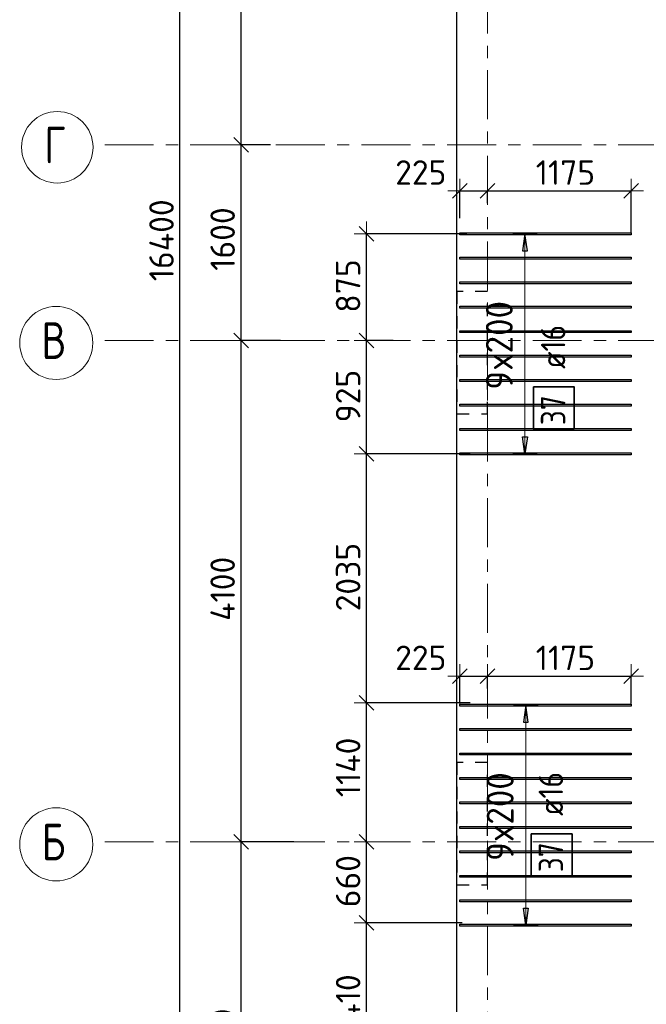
# Model space of a CAD drawing. Header units: metres. Extents: x -38 to 97, y -15 to 21.
# Tile 3 of 132: x -3.33 to 1.8, y 1.97 to 10.02. Entities that reach past the tile are written whole.
import ezdxf

# ---------------------------------------------------------------- set-up
doc = ezdxf.new("R2010")
doc.units = ezdxf.units.M
doc.header["$PDMODE"] = 65
for name, pattern in [('______11', [0.5, 0.4, -0.05, 0, -0.05]), ('______2', [0.0405, 0.03, -0.0105]), ('______5', [1.1, 0.8, -0.1, 0.1, -0.1])]:
    doc.linetypes.add(name, pattern=pattern)
for name, color, linetype, lineweight in [('XR$2$Осевая линия (1)', 7, '______5', 13), ('XR$2$Размерная линия (1)', 7, 'Continuous', 13), ('XR$4$Перекрытие (1)', 7, 'Continuous', 35), ('XR$4$Размерная линия (1)', 7, 'Continuous', 13)]:
    doc.layers.add(name, color=color, linetype=linetype, lineweight=lineweight)
doc.layers.add('XR$4$Арм.стержн.Доп. Арм верхн.зоны Х', color=7, linetype='Continuous', lineweight=35, true_color=0x8c8cff)
doc.layers.add('XR$6$Стена_ бетон несущ.', color=7, linetype='Continuous', lineweight=70, true_color=0xb4b496)
doc.styles.add('ISOCPEUR', font='txt')
doc.dimstyles.new('DIMSTYLE_2', dxfattribs={"dimtxt": 0.2, "dimasz": 0.2, "dimexe": 0, "dimexo": 0, "dimgap": 0.1, "dimtad": 2, "dimdec": 0, "dimlfac": 1000, "dimrnd": 5, "dimzin": 12, "dimdsep": 46, "dimtxsty": 'ISOCPEUR', "dimblk1": 'ALL_ML_STRICH', "dimblk2": 'ALL_ML_STRICH', "dimsah": 1, "dimcen": 0, "dimclrd": 7, "dimclre": 256, "dimclrt": 7, "dimadec": 0, "dimazin": 0, "dimtfac": 1, "dimtdec": 0, "dimtix": 1, "dimtmove": 2, "dimatfit": 3, "dimfxl": 0, "dimtzin": 0, "dimlwd": 0, "dimlwe": -3, "dimarcsym": 0})
doc.dimstyles.new('DIMSTYLE_3', dxfattribs={"dimtxt": 0.2, "dimasz": 0.2, "dimexe": 0, "dimexo": 0, "dimgap": 0.1, "dimtad": 2, "dimdec": 0, "dimlfac": 1000, "dimrnd": 5, "dimzin": 12, "dimdsep": 46, "dimtxsty": 'ISOCPEUR', "dimblk1": 'ALL_ML_STRICH', "dimblk2": 'ALL_ML_STRICH', "dimsah": 1, "dimcen": 0, "dimclrd": 7, "dimclre": 256, "dimclrt": 7, "dimadec": 0, "dimazin": 0, "dimtfac": 1, "dimtdec": 0, "dimtix": 1, "dimtmove": 2, "dimatfit": 3, "dimfxl": 0, "dimtzin": 0, "dimlwd": 0, "dimlwe": -3, "dimarcsym": 0})
doc.dimstyles.new('DIMSTYLE_33', dxfattribs={"dimtxt": 0.2, "dimasz": 0.2, "dimexe": 0, "dimexo": 0, "dimgap": 0.1, "dimtad": 2, "dimdec": 0, "dimlfac": 1000, "dimrnd": 5, "dimzin": 12, "dimdsep": 46, "dimtxsty": 'ISOCPEUR', "dimblk1": 'ALL_ML_STRICH', "dimblk2": 'ALL_ML_STRICH', "dimsah": 1, "dimcen": 0, "dimclrd": 7, "dimclre": 256, "dimclrt": 7, "dimadec": 0, "dimazin": 0, "dimtfac": 1, "dimtdec": 0, "dimtix": 1, "dimtmove": 2, "dimatfit": 3, "dimfxl": 0, "dimtvp": 1.2, "dimtzin": 0, "dimlwd": 0, "dimlwe": -3, "dimarcsym": 0})

# ---------------------------------------------------------------- blocks, each defined once
blk = doc.blocks.new('ALL_ML_STRICH')
at = {"color": 0, "linetype": 'ByBlock', "lineweight": -2}
for p, q in [((0, -0.5), (0, 0.5)), ((-1, 0), (0.5, 0)), ((-0.3, -0.3), (0.3, 0.3))]:
    blk.add_line(p, q, dxfattribs=at)
blk = doc.blocks.new('*D5')
at = {"layer": 'DEFPOINTS', "color": 7, "linetype": 'Continuous', "lineweight": 13, "transparency": 33554687}
for p in [(-1.6986, 16.4), (-2.2938, 0), (-2.0153, 0)]:
    blk.add_point(p, dxfattribs=at)
at = {"layer": 'XR$2$Размерная линия (1)', "color": 9, "linetype": 'Continuous', "lineweight": -2, "true_color": 0xc7c7c7, "transparency": 33554687}
for p, q in [((-1.7186, 16.4), (-2.0153, 16.4)), ((-2.2738, 0), (-2.0153, 0))]:
    blk.add_line(p, q, dxfattribs=at)
at = {"layer": 'XR$2$Размерная линия (1)', "color": 7, "linetype": 'Continuous', "lineweight": -2, "transparency": 33554687}
blk.add_line((-2.0153, 0), (-2.0153, 16.4), dxfattribs=at)
at = {"layer": 'XR$2$Размерная линия (1)', "color": 7, "linetype": 'Continuous', "lineweight": 13, "transparency": 33554687, "xscale": 0.2, "yscale": 0.2, "zscale": 0.2}
for p, rotation in [((-2.0153, 16.4), 90), ((-2.0153, 0), 270)]:
    blk.add_blockref('ALL_ML_STRICH', p, dxfattribs=dict(at, rotation=rotation))
at = {"layer": 'XR$2$Размерная линия (1)', "color": 7, "linetype": 'Continuous', "lineweight": 13, "transparency": 33554687, "insert": (-2.1653, 8.22), "char_height": 0.2, "width": 1, "attachment_point": 5, "rotation": 90, "style": 'ISOCPEUR'}
blk.add_mtext('\\A1;{16400}', dxfattribs=at)
blk = doc.blocks.new('*D6')
at = {"layer": 'DEFPOINTS', "color": 7, "linetype": 'Continuous', "lineweight": 13, "transparency": 33554687}
for p in [(-1.0635, 3.3), (-1.5153, 0), (-1.2803, 0)]:
    blk.add_point(p, dxfattribs=at)
at = {"layer": 'XR$2$Размерная линия (1)', "color": 9, "linetype": 'Continuous', "lineweight": -2, "true_color": 0xc7c7c7, "transparency": 33554687}
for p, q in [((-1.0835, 3.3), (-1.5153, 3.3)), ((-1.3003, 0), (-1.5153, 0))]:
    blk.add_line(p, q, dxfattribs=at)
at = {"layer": 'XR$2$Размерная линия (1)', "color": 7, "linetype": 'Continuous', "lineweight": -2, "transparency": 33554687}
blk.add_line((-1.5153, 0), (-1.5153, 3.3), dxfattribs=at)
at = {"layer": 'XR$2$Размерная линия (1)', "color": 7, "linetype": 'Continuous', "lineweight": 13, "transparency": 33554687, "xscale": 0.2, "yscale": 0.2, "zscale": 0.2}
for p, rotation in [((-1.5153, 3.3), 90), ((-1.5153, 0), 270)]:
    blk.add_blockref('ALL_ML_STRICH', p, dxfattribs=dict(at, rotation=rotation))
at = {"layer": 'XR$2$Размерная линия (1)', "color": 7, "linetype": 'Continuous', "lineweight": 13, "transparency": 33554687, "insert": (-1.6653, 1.66), "char_height": 0.2, "width": 0.8, "attachment_point": 5, "rotation": 90, "style": 'ISOCPEUR'}
blk.add_mtext('\\A1;{3300}', dxfattribs=at)
blk = doc.blocks.new('*D7')
at = {"layer": 'DEFPOINTS', "color": 7, "linetype": 'Continuous', "lineweight": 13, "transparency": 33554687}
for p in [(-1.1719, 7.4), (-1.5153, 3.3), (-1.0635, 3.3)]:
    blk.add_point(p, dxfattribs=at)
at = {"layer": 'XR$2$Размерная линия (1)', "color": 9, "linetype": 'Continuous', "lineweight": -2, "true_color": 0xc7c7c7, "transparency": 33554687}
for p, q in [((-1.1919, 7.4), (-1.5153, 7.4)), ((-1.0835, 3.3), (-1.5153, 3.3))]:
    blk.add_line(p, q, dxfattribs=at)
at = {"layer": 'XR$2$Размерная линия (1)', "color": 7, "linetype": 'Continuous', "lineweight": -2, "transparency": 33554687}
blk.add_line((-1.5153, 3.3), (-1.5153, 7.4), dxfattribs=at)
at = {"layer": 'XR$2$Размерная линия (1)', "color": 7, "linetype": 'Continuous', "lineweight": 13, "transparency": 33554687, "xscale": 0.2, "yscale": 0.2, "zscale": 0.2}
for p, rotation in [((-1.5153, 7.4), 90), ((-1.5153, 3.3), 270)]:
    blk.add_blockref('ALL_ML_STRICH', p, dxfattribs=dict(at, rotation=rotation))
at = {"layer": 'XR$2$Размерная линия (1)', "color": 7, "linetype": 'Continuous', "lineweight": 13, "transparency": 33554687, "insert": (-1.6653, 5.37), "char_height": 0.2, "width": 0.8, "attachment_point": 5, "rotation": 90, "style": 'ISOCPEUR'}
blk.add_mtext('\\A1;{4100}', dxfattribs=at)
blk = doc.blocks.new('*D8')
at = {"layer": 'DEFPOINTS', "color": 7, "linetype": 'Continuous', "lineweight": 13, "transparency": 33554687}
for p in [(-1.2532, 9), (-1.5153, 7.4), (-1.1719, 7.4)]:
    blk.add_point(p, dxfattribs=at)
at = {"layer": 'XR$2$Размерная линия (1)', "color": 9, "linetype": 'Continuous', "lineweight": -2, "true_color": 0xc7c7c7, "transparency": 33554687}
for p, q in [((-1.2732, 9), (-1.5153, 9)), ((-1.1919, 7.4), (-1.5153, 7.4))]:
    blk.add_line(p, q, dxfattribs=at)
at = {"layer": 'XR$2$Размерная линия (1)', "color": 7, "linetype": 'Continuous', "lineweight": -2, "transparency": 33554687}
blk.add_line((-1.5153, 7.4), (-1.5153, 9), dxfattribs=at)
at = {"layer": 'XR$2$Размерная линия (1)', "color": 7, "linetype": 'Continuous', "lineweight": 13, "transparency": 33554687, "xscale": 0.2, "yscale": 0.2, "zscale": 0.2}
for p, rotation in [((-1.5153, 9), 90), ((-1.5153, 7.4), 270)]:
    blk.add_blockref('ALL_ML_STRICH', p, dxfattribs=dict(at, rotation=rotation))
at = {"layer": 'XR$2$Размерная линия (1)', "color": 7, "linetype": 'Continuous', "lineweight": 13, "transparency": 33554687, "insert": (-1.6653, 8.23), "char_height": 0.2, "width": 0.8, "attachment_point": 5, "rotation": 90, "style": 'ISOCPEUR'}
blk.add_mtext('\\A1;{1600}', dxfattribs=at)
blk = doc.blocks.new('*D9')
at = {"layer": 'DEFPOINTS', "color": 7, "linetype": 'Continuous', "lineweight": 13, "transparency": 33554687}
for p in [(-1.3472, 12.8), (-1.5153, 9), (-1.2532, 9)]:
    blk.add_point(p, dxfattribs=at)
at = {"layer": 'XR$2$Размерная линия (1)', "color": 9, "linetype": 'Continuous', "lineweight": -2, "true_color": 0xc7c7c7, "transparency": 33554687}
for p, q in [((-1.3672, 12.8), (-1.5153, 12.8)), ((-1.2732, 9), (-1.5153, 9))]:
    blk.add_line(p, q, dxfattribs=at)
at = {"layer": 'XR$2$Размерная линия (1)', "color": 7, "linetype": 'Continuous', "lineweight": -2, "transparency": 33554687}
blk.add_line((-1.5153, 9), (-1.5153, 12.8), dxfattribs=at)
at = {"layer": 'XR$2$Размерная линия (1)', "color": 7, "linetype": 'Continuous', "lineweight": 13, "transparency": 33554687, "xscale": 0.2, "yscale": 0.2, "zscale": 0.2}
for p, rotation in [((-1.5153, 12.8), 90), ((-1.5153, 9), 270)]:
    blk.add_blockref('ALL_ML_STRICH', p, dxfattribs=dict(at, rotation=rotation))
at = {"layer": 'XR$2$Размерная линия (1)', "color": 7, "linetype": 'Continuous', "lineweight": 13, "transparency": 33554687, "insert": (-1.6653, 10.91), "char_height": 0.2, "width": 0.8, "attachment_point": 5, "rotation": 90, "style": 'ISOCPEUR'}
blk.add_mtext('\\A1;{3800}', dxfattribs=at)
blk = doc.blocks.new('*D599')
at = {"layer": 'DEFPOINTS', "color": 7, "linetype": 'Continuous', "lineweight": 13, "transparency": 33554687}
for p in [(0.3143, 2.6389), (-0.4897, 1.2289), (0.3376, 1.2289)]:
    blk.add_point(p, dxfattribs=at)
at = {"layer": 'XR$4$Размерная линия (1)', "color": 9, "linetype": 'Continuous', "lineweight": -2, "true_color": 0xc7c7c7, "transparency": 33554687}
for p, q in [((0.2943, 2.6389), (-0.4897, 2.6389)), ((0.3176, 1.2289), (-0.4897, 1.2289))]:
    blk.add_line(p, q, dxfattribs=at)
at = {"layer": 'XR$4$Размерная линия (1)', "color": 7, "linetype": 'Continuous', "lineweight": -2, "transparency": 33554687}
blk.add_line((-0.4897, 1.2289), (-0.4897, 2.6389), dxfattribs=at)
at = {"layer": 'XR$4$Размерная линия (1)', "color": 7, "linetype": 'Continuous', "lineweight": 13, "transparency": 33554687, "xscale": 0.2, "yscale": 0.2, "zscale": 0.2}
for p, rotation in [((-0.4897, 2.6389), 90), ((-0.4897, 1.2289), 270)]:
    blk.add_blockref('ALL_ML_STRICH', p, dxfattribs=dict(at, rotation=rotation))
at = {"layer": 'XR$4$Размерная линия (1)', "color": 7, "linetype": 'Continuous', "lineweight": 13, "transparency": 33554687, "insert": (-0.6397, 1.9739), "char_height": 0.2, "width": 0.8, "attachment_point": 5, "rotation": 90, "style": 'ISOCPEUR'}
blk.add_mtext('\\A1;{1410}', dxfattribs=at)
blk = doc.blocks.new('*D600')
at = {"layer": 'DEFPOINTS', "color": 7, "linetype": 'Continuous', "lineweight": 13, "transparency": 33554687}
for p in [(-0.4756, 3.3), (-0.4897, 2.6389), (0.3143, 2.6389)]:
    blk.add_point(p, dxfattribs=at)
at = {"layer": 'XR$4$Размерная линия (1)', "color": 9, "linetype": 'Continuous', "lineweight": -2, "true_color": 0xc7c7c7, "transparency": 33554687}
for p, q in [((-0.4897, 3.3), (-0.4897, 3.3)), ((0.2943, 2.6389), (-0.4897, 2.6389))]:
    blk.add_line(p, q, dxfattribs=at)
at = {"layer": 'XR$4$Размерная линия (1)', "color": 7, "linetype": 'Continuous', "lineweight": -2, "transparency": 33554687}
blk.add_line((-0.4897, 2.6389), (-0.4897, 3.3), dxfattribs=at)
at = {"layer": 'XR$4$Размерная линия (1)', "color": 7, "linetype": 'Continuous', "lineweight": 13, "transparency": 33554687, "xscale": 0.2, "yscale": 0.2, "zscale": 0.2}
for p, rotation in [((-0.4897, 3.3), 90), ((-0.4897, 2.6389), 270)]:
    blk.add_blockref('ALL_ML_STRICH', p, dxfattribs=dict(at, rotation=rotation))
at = {"layer": 'XR$4$Размерная линия (1)', "color": 7, "linetype": 'Continuous', "lineweight": 13, "transparency": 33554687, "insert": (-0.6397, 2.9794), "char_height": 0.2, "width": 0.6, "attachment_point": 5, "rotation": 90, "style": 'ISOCPEUR'}
blk.add_mtext('\\A1;{660}', dxfattribs=at)
blk = doc.blocks.new('*D601')
at = {"layer": 'DEFPOINTS', "color": 7, "linetype": 'Continuous', "lineweight": 13, "transparency": 33554687}
for p in [(0.3782, 4.4389), (-0.4897, 3.3), (-0.4756, 3.3)]:
    blk.add_point(p, dxfattribs=at)
at = {"layer": 'XR$4$Размерная линия (1)', "color": 9, "linetype": 'Continuous', "lineweight": -2, "true_color": 0xc7c7c7, "transparency": 33554687}
for p, q in [((0.3582, 4.4389), (-0.4897, 4.4389)), ((-0.4897, 3.3), (-0.4897, 3.3))]:
    blk.add_line(p, q, dxfattribs=at)
at = {"layer": 'XR$4$Размерная линия (1)', "color": 7, "linetype": 'Continuous', "lineweight": -2, "transparency": 33554687}
blk.add_line((-0.4897, 3.3), (-0.4897, 4.4389), dxfattribs=at)
at = {"layer": 'XR$4$Размерная линия (1)', "color": 7, "linetype": 'Continuous', "lineweight": 13, "transparency": 33554687, "xscale": 0.2, "yscale": 0.2, "zscale": 0.2}
for p, rotation in [((-0.4897, 4.4389), 90), ((-0.4897, 3.3), 270)]:
    blk.add_blockref('ALL_ML_STRICH', p, dxfattribs=dict(at, rotation=rotation))
at = {"layer": 'XR$4$Размерная линия (1)', "color": 7, "linetype": 'Continuous', "lineweight": 13, "transparency": 33554687, "insert": (-0.6397, 3.9094), "char_height": 0.2, "width": 0.8, "attachment_point": 5, "rotation": 90, "style": 'ISOCPEUR'}
blk.add_mtext('\\A1;{1140}', dxfattribs=at)
blk = doc.blocks.new('*D602')
at = {"layer": 'DEFPOINTS', "color": 7, "linetype": 'Continuous', "lineweight": 13, "transparency": 33554687}
for p in [(0.3777, 6.4726), (-0.4897, 4.4389), (0.3782, 4.4389)]:
    blk.add_point(p, dxfattribs=at)
at = {"layer": 'XR$4$Размерная линия (1)', "color": 9, "linetype": 'Continuous', "lineweight": -2, "true_color": 0xc7c7c7, "transparency": 33554687}
for p, q in [((0.3577, 6.4726), (-0.4897, 6.4726)), ((0.3582, 4.4389), (-0.4897, 4.4389))]:
    blk.add_line(p, q, dxfattribs=at)
at = {"layer": 'XR$4$Размерная линия (1)', "color": 7, "linetype": 'Continuous', "lineweight": -2, "transparency": 33554687}
blk.add_line((-0.4897, 4.4389), (-0.4897, 6.4726), dxfattribs=at)
at = {"layer": 'XR$4$Размерная линия (1)', "color": 7, "linetype": 'Continuous', "lineweight": 13, "transparency": 33554687, "xscale": 0.2, "yscale": 0.2, "zscale": 0.2}
for p, rotation in [((-0.4897, 6.4726), 90), ((-0.4897, 4.4389), 270)]:
    blk.add_blockref('ALL_ML_STRICH', p, dxfattribs=dict(at, rotation=rotation))
at = {"layer": 'XR$4$Размерная линия (1)', "color": 7, "linetype": 'Continuous', "lineweight": 13, "transparency": 33554687, "insert": (-0.6397, 5.4658), "char_height": 0.2, "width": 0.8, "attachment_point": 5, "rotation": 90, "style": 'ISOCPEUR'}
blk.add_mtext('\\A1;{2035}', dxfattribs=at)
blk = doc.blocks.new('*D603')
at = {"layer": 'DEFPOINTS', "color": 7, "linetype": 'Continuous', "lineweight": 13, "transparency": 33554687}
for p in [(-0.2514, 7.4), (-0.4897, 6.4726), (0.3777, 6.4726)]:
    blk.add_point(p, dxfattribs=at)
at = {"layer": 'XR$4$Размерная линия (1)', "color": 9, "linetype": 'Continuous', "lineweight": -2, "true_color": 0xc7c7c7, "transparency": 33554687}
for p, q in [((-0.2714, 7.4), (-0.4897, 7.4)), ((0.3577, 6.4726), (-0.4897, 6.4726))]:
    blk.add_line(p, q, dxfattribs=at)
at = {"layer": 'XR$4$Размерная линия (1)', "color": 7, "linetype": 'Continuous', "lineweight": -2, "transparency": 33554687}
blk.add_line((-0.4897, 6.4726), (-0.4897, 7.4), dxfattribs=at)
at = {"layer": 'XR$4$Размерная линия (1)', "color": 7, "linetype": 'Continuous', "lineweight": 13, "transparency": 33554687, "xscale": 0.2, "yscale": 0.2, "zscale": 0.2}
for p, rotation in [((-0.4897, 7.4), 90), ((-0.4897, 6.4726), 270)]:
    blk.add_blockref('ALL_ML_STRICH', p, dxfattribs=dict(at, rotation=rotation))
at = {"layer": 'XR$4$Размерная линия (1)', "color": 7, "linetype": 'Continuous', "lineweight": 13, "transparency": 33554687, "insert": (-0.6397, 6.9463), "char_height": 0.2, "width": 0.6, "attachment_point": 5, "rotation": 90, "style": 'ISOCPEUR'}
blk.add_mtext('\\A1;{925}', dxfattribs=at)
blk = doc.blocks.new('*D604')
at = {"layer": 'DEFPOINTS', "color": 7, "linetype": 'Continuous', "lineweight": 13, "transparency": 33554687}
for p in [(0.3521, 8.2726), (-0.4897, 7.4), (-0.2514, 7.4)]:
    blk.add_point(p, dxfattribs=at)
at = {"layer": 'XR$4$Размерная линия (1)', "color": 9, "linetype": 'Continuous', "lineweight": -2, "true_color": 0xc7c7c7, "transparency": 33554687}
for p, q in [((0.3321, 8.2726), (-0.4897, 8.2726)), ((-0.2714, 7.4), (-0.4897, 7.4))]:
    blk.add_line(p, q, dxfattribs=at)
at = {"layer": 'XR$4$Размерная линия (1)', "color": 7, "linetype": 'Continuous', "lineweight": -2, "transparency": 33554687}
blk.add_line((-0.4897, 7.4), (-0.4897, 8.2726), dxfattribs=at)
at = {"layer": 'XR$4$Размерная линия (1)', "color": 7, "linetype": 'Continuous', "lineweight": 13, "transparency": 33554687, "xscale": 0.2, "yscale": 0.2, "zscale": 0.2}
for p, rotation in [((-0.4897, 8.2726), 90), ((-0.4897, 7.4), 270)]:
    blk.add_blockref('ALL_ML_STRICH', p, dxfattribs=dict(at, rotation=rotation))
at = {"layer": 'XR$4$Размерная линия (1)', "color": 7, "linetype": 'Continuous', "lineweight": 13, "transparency": 33554687, "insert": (-0.6397, 7.8463), "char_height": 0.2, "width": 0.6, "attachment_point": 5, "rotation": 90, "style": 'ISOCPEUR'}
blk.add_mtext('\\A1;{875}', dxfattribs=at)
blk = doc.blocks.new('*D605')
at = {"layer": 'DEFPOINTS', "color": 7, "linetype": 'Continuous', "lineweight": 13, "transparency": 33554687}
for p in [(0.275, 8.6237), (0.5, 8.5043), (0.275, 8.3816)]:
    blk.add_point(p, dxfattribs=at)
at = {"layer": 'XR$4$Размерная линия (1)', "color": 9, "linetype": 'Continuous', "lineweight": -2, "true_color": 0xc7c7c7, "transparency": 33554687}
for p, q in [((0.275, 8.4016), (0.275, 8.6237)), ((0.5, 8.5243), (0.5, 8.6237))]:
    blk.add_line(p, q, dxfattribs=at)
at = {"layer": 'XR$4$Размерная линия (1)', "color": 7, "linetype": 'Continuous', "lineweight": -2, "transparency": 33554687}
blk.add_line((0.275, 8.6237), (0.5, 8.6237), dxfattribs=at)
at = {"layer": 'XR$4$Размерная линия (1)', "color": 7, "linetype": 'Continuous', "lineweight": 13, "transparency": 33554687, "xscale": 0.2, "yscale": 0.2, "zscale": 0.2, "rotation": 180}
blk.add_blockref('ALL_ML_STRICH', (0.275, 8.6237), dxfattribs=at)
at = {"layer": 'XR$4$Размерная линия (1)', "color": 7, "linetype": 'Continuous', "lineweight": 13, "transparency": 33554687, "xscale": 0.2, "yscale": 0.2, "zscale": 0.2}
blk.add_blockref('ALL_ML_STRICH', (0.5, 8.6237), dxfattribs=at)
at = {"layer": 'XR$4$Размерная линия (1)', "color": 7, "linetype": 'Continuous', "lineweight": 13, "transparency": 33554687, "insert": (-0.0454, 8.7743), "char_height": 0.2, "width": 0.6, "attachment_point": 5, "style": 'ISOCPEUR'}
blk.add_mtext('\\A1;{225}', dxfattribs=at)
blk = doc.blocks.new('*D606')
at = {"layer": 'DEFPOINTS', "color": 7, "linetype": 'Continuous', "lineweight": 13, "transparency": 33554687}
for p in [(0.5, 8.6237), (0.5, 8.5043), (1.675, 8.2646)]:
    blk.add_point(p, dxfattribs=at)
at = {"layer": 'XR$4$Размерная линия (1)', "color": 9, "linetype": 'Continuous', "lineweight": -2, "true_color": 0xc7c7c7, "transparency": 33554687}
for p, q in [((0.5, 8.5243), (0.5, 8.6237)), ((1.675, 8.2846), (1.675, 8.6237))]:
    blk.add_line(p, q, dxfattribs=at)
at = {"layer": 'XR$4$Размерная линия (1)', "color": 7, "linetype": 'Continuous', "lineweight": -2, "transparency": 33554687}
blk.add_line((0.5, 8.6237), (1.675, 8.6237), dxfattribs=at)
at = {"layer": 'XR$4$Размерная линия (1)', "color": 7, "linetype": 'Continuous', "lineweight": 13, "transparency": 33554687, "xscale": 0.2, "yscale": 0.2, "zscale": 0.2, "rotation": 180}
blk.add_blockref('ALL_ML_STRICH', (0.5, 8.6237), dxfattribs=at)
at = {"layer": 'XR$4$Размерная линия (1)', "color": 7, "linetype": 'Continuous', "lineweight": 13, "transparency": 33554687, "xscale": 0.2, "yscale": 0.2, "zscale": 0.2}
blk.add_blockref('ALL_ML_STRICH', (1.675, 8.6237), dxfattribs=at)
at = {"layer": 'XR$4$Размерная линия (1)', "color": 7, "linetype": 'Continuous', "lineweight": 13, "transparency": 33554687, "insert": (1.1375, 8.7737), "char_height": 0.2, "width": 0.8, "attachment_point": 5, "style": 'ISOCPEUR'}
blk.add_mtext('\\A1;{1175}', dxfattribs=at)
blk = doc.blocks.new('*D609')
at = {"layer": 'DEFPOINTS', "color": 7, "linetype": 'Continuous', "lineweight": 13, "transparency": 33554687}
for p in [(0.275, 4.6551), (0.5, 4.5358), (0.275, 4.4131)]:
    blk.add_point(p, dxfattribs=at)
at = {"layer": 'XR$4$Размерная линия (1)', "color": 9, "linetype": 'Continuous', "lineweight": -2, "true_color": 0xc7c7c7, "transparency": 33554687}
for p, q in [((0.275, 4.4331), (0.275, 4.6551)), ((0.5, 4.5558), (0.5, 4.6551))]:
    blk.add_line(p, q, dxfattribs=at)
at = {"layer": 'XR$4$Размерная линия (1)', "color": 7, "linetype": 'Continuous', "lineweight": -2, "transparency": 33554687}
blk.add_line((0.275, 4.6551), (0.5, 4.6551), dxfattribs=at)
at = {"layer": 'XR$4$Размерная линия (1)', "color": 7, "linetype": 'Continuous', "lineweight": 13, "transparency": 33554687, "xscale": 0.2, "yscale": 0.2, "zscale": 0.2, "rotation": 180}
blk.add_blockref('ALL_ML_STRICH', (0.275, 4.6551), dxfattribs=at)
at = {"layer": 'XR$4$Размерная линия (1)', "color": 7, "linetype": 'Continuous', "lineweight": 13, "transparency": 33554687, "xscale": 0.2, "yscale": 0.2, "zscale": 0.2}
blk.add_blockref('ALL_ML_STRICH', (0.5, 4.6551), dxfattribs=at)
at = {"layer": 'XR$4$Размерная линия (1)', "color": 7, "linetype": 'Continuous', "lineweight": 13, "transparency": 33554687, "insert": (-0.0454, 4.8057), "char_height": 0.2, "width": 0.6, "attachment_point": 5, "style": 'ISOCPEUR'}
blk.add_mtext('\\A1;{225}', dxfattribs=at)
blk = doc.blocks.new('*D610')
at = {"layer": 'DEFPOINTS', "color": 7, "linetype": 'Continuous', "lineweight": 13, "transparency": 33554687}
for p in [(0.5, 4.6551), (0.5, 4.5358), (1.675, 4.4111)]:
    blk.add_point(p, dxfattribs=at)
at = {"layer": 'XR$4$Размерная линия (1)', "color": 9, "linetype": 'Continuous', "lineweight": -2, "true_color": 0xc7c7c7, "transparency": 33554687}
for p, q in [((0.5, 4.5558), (0.5, 4.6551)), ((1.675, 4.4311), (1.675, 4.6551))]:
    blk.add_line(p, q, dxfattribs=at)
at = {"layer": 'XR$4$Размерная линия (1)', "color": 7, "linetype": 'Continuous', "lineweight": -2, "transparency": 33554687}
blk.add_line((0.5, 4.6551), (1.675, 4.6551), dxfattribs=at)
at = {"layer": 'XR$4$Размерная линия (1)', "color": 7, "linetype": 'Continuous', "lineweight": 13, "transparency": 33554687, "xscale": 0.2, "yscale": 0.2, "zscale": 0.2, "rotation": 180}
blk.add_blockref('ALL_ML_STRICH', (0.5, 4.6551), dxfattribs=at)
at = {"layer": 'XR$4$Размерная линия (1)', "color": 7, "linetype": 'Continuous', "lineweight": 13, "transparency": 33554687, "xscale": 0.2, "yscale": 0.2, "zscale": 0.2}
blk.add_blockref('ALL_ML_STRICH', (1.675, 4.6551), dxfattribs=at)
at = {"layer": 'XR$4$Размерная линия (1)', "color": 7, "linetype": 'Continuous', "lineweight": 13, "transparency": 33554687, "insert": (1.1375, 4.8051), "char_height": 0.2, "width": 0.8, "attachment_point": 5, "style": 'ISOCPEUR'}
blk.add_mtext('\\A1;{1175}', dxfattribs=at)

msp = doc.modelspace()

# ---------------------------------------------------------------- linework, layer by layer
at = {"layer": 'XR$2$Осевая линия (1)', "color": 253, "linetype": '______11', "lineweight": 13, "true_color": 0xa0a0a0, "transparency": 33554687}
for p, q in [((0.5, -3.39), (0.5, 19.78)), ((-2.63, 9), (62.6, 9)), ((-2.63, 7.4), (62.6, 7.4)), ((-2.63, 3.3), (62.6, 3.3))]:
    msp.add_line(p, q, dxfattribs=at)
at = {"layer": 'XR$2$Осевая линия (1)', "color": 7, "linetype": 'Continuous', "lineweight": 13, "transparency": 33554687}
for centre, radius in [((-3.0176, 8.9805), 0.2924), ((-3.0262, 7.3805), 0.2988), ((-3.0262, 3.2805), 0.2988)]:
    msp.add_circle(centre, radius, dxfattribs=at)
at = {"layer": 'XR$4$Арм.стержн.Доп. Арм верхн.зоны Х', "color": 253, "linetype": 'Continuous', "lineweight": -3, "true_color": 0xa0a0a0, "transparency": 33554687}
for p, q in [((0.8068, 8.2726), (0.7068, 8.2726)), ((0.8068, 8.2726), (0.9068, 8.2726)), ((0.8068, 6.4726), (0.7068, 6.4726)), ((0.8068, 6.4726), (0.9068, 6.4726)), ((0.8137, 4.4191), (0.7137, 4.4191)), ((0.8137, 4.4191), (0.9137, 4.4191)), ((0.8137, 2.6191), (0.7137, 2.6191)), ((0.8137, 2.6191), (0.9137, 2.6191))]:
    msp.add_line(p, q, dxfattribs=at)
at = {"layer": 'XR$4$Арм.стержн.Доп. Арм верхн.зоны Х', "color": 7, "linetype": 'Continuous', "lineweight": 25, "transparency": 33554687}
for p, q in [((0.8068, 8.2726), (0.7868, 8.1326)), ((0.8268, 8.1326), (0.8068, 8.2726)), ((0.7868, 8.1326), (0.8268, 8.1326)), ((0.8068, 6.4726), (0.7868, 6.6126)), ((0.7868, 6.6126), (0.8268, 6.6126)), ((0.8268, 6.6126), (0.8068, 6.4726)), ((0.8137, 4.4191), (0.7937, 4.2791)), ((0.8337, 4.2791), (0.8137, 4.4191)), ((0.7937, 4.2791), (0.8337, 4.2791)), ((0.8137, 2.6191), (0.7937, 2.7591)), ((0.7937, 2.7591), (0.8337, 2.7591)), ((0.8337, 2.7591), (0.8137, 2.6191))]:
    msp.add_line(p, q, dxfattribs=at)
at = {"layer": 'XR$4$Арм.стержн.Доп. Арм верхн.зоны Х', "color": 7, "linetype": 'Continuous', "lineweight": 13, "transparency": 33554687}
for p, q in [((0.8068, 8.2726), (0.8068, 8.2726)), ((0.8068, 6.4726), (0.8068, 8.2726)), ((0.8068, 6.4726), (0.8068, 6.4726)), ((0.8137, 4.4191), (0.8137, 4.4191)), ((0.8137, 2.6191), (0.8137, 4.4191)), ((0.8137, 2.6191), (0.8137, 2.6191))]:
    msp.add_line(p, q, dxfattribs=at)
at = {"layer": 'XR$4$Арм.стержн.Доп. Арм верхн.зоны Х', "color": 7, "linetype": 'Continuous', "lineweight": 25, "transparency": 33554687}
for points in [[(0.275, 8.2806), (1.675, 8.2806), (1.675, 8.2646), (0.275, 8.2646), (0.275, 8.2806)], [(0.275, 8.0806), (1.675, 8.0806), (1.675, 8.0646), (0.275, 8.0646), (0.275, 8.0806)], [(0.275, 7.8806), (1.675, 7.8806), (1.675, 7.8646), (0.275, 7.8646), (0.275, 7.8806)], [(0.275, 7.6806), (1.675, 7.6806), (1.675, 7.6646), (0.275, 7.6646), (0.275, 7.6806)], [(0.275, 7.4806), (1.675, 7.4806), (1.675, 7.4646), (0.275, 7.4646), (0.275, 7.4806)], [(0.275, 7.2806), (1.675, 7.2806), (1.675, 7.2646), (0.275, 7.2646), (0.275, 7.2806)], [(0.275, 7.0806), (1.675, 7.0806), (1.675, 7.0646), (0.275, 7.0646), (0.275, 7.0806)], [(0.275, 6.8806), (1.675, 6.8806), (1.675, 6.8646), (0.275, 6.8646), (0.275, 6.8806)], [(0.275, 6.6806), (1.675, 6.6806), (1.675, 6.6646), (0.275, 6.6646), (0.275, 6.6806)], [(0.275, 6.4806), (1.675, 6.4806), (1.675, 6.4646), (0.275, 6.4646), (0.275, 6.4806)], [(0.275, 4.4271), (1.675, 4.4271), (1.675, 4.4111), (0.275, 4.4111), (0.275, 4.4271)], [(0.275, 4.2271), (1.675, 4.2271), (1.675, 4.2111), (0.275, 4.2111), (0.275, 4.2271)], [(0.275, 4.0271), (1.675, 4.0271), (1.675, 4.0111), (0.275, 4.0111), (0.275, 4.0271)], [(0.275, 3.8271), (1.675, 3.8271), (1.675, 3.8111), (0.275, 3.8111), (0.275, 3.8271)], [(0.275, 3.6271), (1.675, 3.6271), (1.675, 3.6111), (0.275, 3.6111), (0.275, 3.6271)], [(0.275, 3.4271), (1.675, 3.4271), (1.675, 3.4111), (0.275, 3.4111), (0.275, 3.4271)], [(0.275, 3.2271), (1.675, 3.2271), (1.675, 3.2111), (0.275, 3.2111), (0.275, 3.2271)], [(0.275, 3.0271), (1.675, 3.0271), (1.675, 3.0111), (0.275, 3.0111), (0.275, 3.0271)], [(0.275, 2.8271), (1.675, 2.8271), (1.675, 2.8111), (0.275, 2.8111), (0.275, 2.8271)], [(0.275, 2.6271), (1.675, 2.6271), (1.675, 2.6111), (0.275, 2.6111), (0.275, 2.6271)]]:
    msp.add_lwpolyline(points, dxfattribs=at)
at = {"layer": 'XR$4$Арм.стержн.Доп. Арм верхн.зоны Х', "color": 7, "linetype": 'Continuous', "lineweight": 35, "transparency": 33554687}
for points in [[(1.2102, 6.6747), (1.2102, 7.0214), (0.8768, 7.0214), (0.8768, 6.6747), (1.2102, 6.6747)], [(1.1916, 3.0194), (1.1916, 3.366), (0.8582, 3.366), (0.8582, 3.0194), (1.1916, 3.0194)]]:
    msp.add_lwpolyline(points, dxfattribs=at)
at = {"layer": 'XR$4$Перекрытие (1)', "color": 7, "linetype": 'Continuous', "lineweight": 25, "transparency": 33554687}
msp.add_line((0.25, -0.2498), (0.25, 16.6502), dxfattribs=at)
at = {"layer": 'XR$6$Стена_ бетон несущ.', "color": 253, "linetype": '______2', "lineweight": -3, "true_color": 0xa0a0a0, "transparency": 33554687}
for p, q in [((0.5, 7.7999), (0.25, 7.7999)), ((0.25, 7.7999), (0.25, 7.7999)), ((0.25, 7.7999), (0.25, 6.7999)), ((0.5, 7.4), (0.5, 7.7999)), ((0.5, 7.2), (0.5, 7.4)), ((0.5, 6.7999), (0.5, 7.2)), ((0.25, 6.7999), (0.5, 6.7999)), ((0.5, 3.95), (0.25, 3.95)), ((0.25, 3.95), (0.25, 3.95)), ((0.25, 3.95), (0.25, 2.95)), ((0.5, 2.95), (0.5, 3.95)), ((0.25, 2.95), (0.5, 2.95))]:
    msp.add_line(p, q, dxfattribs=at)

# ---------------------------------------------------------------- texts
at = {"layer": 'XR$2$Осевая линия (1)', "color": 7, "linetype": 'Continuous', "lineweight": 13, "transparency": 33554687, "char_height": 0.3, "attachment_point": 7, "style": 'ISOCPEUR'}
for s, insert, width in [('\\W0.78;Г', (-3.1226, 8.85), 0.326407), ('\\W0.80;В', (-3.1462, 7.25), 0.359833), ('\\W0.80;Б', (-3.1462, 3.15), 0.359833)]:
    msp.add_mtext(s, dxfattribs=dict(at, insert=insert, width=width))
at = {"layer": 'XR$4$Арм.стержн.Доп. Арм верхн.зоны Х', "color": 7, "linetype": 'Continuous', "lineweight": 13, "transparency": 33554687, "char_height": 0.22, "width": 0.873359, "attachment_point": 7, "rotation": 90, "style": 'ISOCPEUR'}
for insert in [(0.7068, 6.9986), (0.7137, 3.1451)]:
    msp.add_mtext('\\W0.95;9x200', dxfattribs=dict(at, insert=insert))
at = {"layer": 'XR$4$Арм.стержн.Доп. Арм верхн.зоны Х', "color": 7, "linetype": 'Continuous', "lineweight": 25, "transparency": 33554687, "char_height": 0.2, "attachment_point": 7, "rotation": 90, "style": 'ISOCPEUR'}
for s, insert, width in [('\\W0.89; ø16 ', (1.1368, 7.0547), 0.749105), ('\\W0.87;37', (1.1368, 6.7081), 0.367208), ('\\W0.89; ø16 ', (1.1182, 3.3994), 0.749105), ('\\W0.87;37', (1.1182, 3.0527), 0.367208)]:
    msp.add_mtext(s, dxfattribs=dict(at, insert=insert, width=width))

# ---------------------------------------------------------------- dimensions: what is measured, and where the dimension line sits
at = {"layer": 'XR$2$Размерная линия (1)', "color": 7, "linetype": 'Continuous', "lineweight": 13, "transparency": 33554687}
for base, p1, p2, dimstyle, picture, middle in [((-2.0153, 16.4), (-2.2738, 0), (-1.7186, 16.4), 'DIMSTYLE_2', '*D5', (-2.1653, 8.22)), ((-1.5153, 12.8), (-1.2732, 9), (-1.3672, 12.8), 'DIMSTYLE_3', '*D9', (-1.6653, 10.91)), ((-1.5153, 9), (-1.1919, 7.4), (-1.2732, 9), 'DIMSTYLE_3', '*D8', (-1.6653, 8.23)), ((-1.5153, 7.4), (-1.0835, 3.3), (-1.1919, 7.4), 'DIMSTYLE_3', '*D7', (-1.6653, 5.37)), ((-1.5153, 3.3), (-1.3003, 0), (-1.0835, 3.3), 'DIMSTYLE_3', '*D6', (-1.6653, 1.66))]:
    dim = msp.add_linear_dim(base=base, p1=p1, p2=p2, angle=90, dimstyle=dimstyle, override={"dimpost": '<>', "dimclrd": 7, "dimclre": 9, "dimclrt": 7, "dimlwd": 0, "dimlwe": 65533}, dxfattribs=at)
    dim.commit()
    dim.dimension.update_dxf_attribs({"geometry": picture, "text_midpoint": middle, "dimtype": 160})
at = {"layer": 'XR$4$Размерная линия (1)', "color": 7, "linetype": 'Continuous', "lineweight": 13, "transparency": 33554687}
for base, p1, p2, dimstyle, picture, middle in [((0.5, 8.6237), (0.275, 8.4016), (0.5, 8.5243), 'DIMSTYLE_33', '*D605', (-0.0454, 8.7743)), ((1.675, 8.6237), (0.5, 8.5243), (1.675, 8.2846), 'DIMSTYLE_3', '*D606', (1.1375, 8.7737)), ((0.5, 4.6551), (0.275, 4.4331), (0.5, 4.5558), 'DIMSTYLE_33', '*D609', (-0.0454, 4.8057)), ((1.675, 4.6551), (0.5, 4.5558), (1.675, 4.4311), 'DIMSTYLE_3', '*D610', (1.1375, 4.8051))]:
    dim = msp.add_linear_dim(base=base, p1=p1, p2=p2, dimstyle=dimstyle, override={"dimpost": '<>', "dimclrd": 7, "dimclre": 9, "dimclrt": 7, "dimlwd": 0, "dimlwe": 65533}, dxfattribs=at)
    dim.commit()
    dim.dimension.update_dxf_attribs({"geometry": picture, "text_midpoint": middle, "dimtype": 160})
for base, p1, p2, picture, middle in [((-0.4897, 8.2726), (-0.2714, 7.4), (0.3321, 8.2726), '*D604', (-0.6397, 7.8463)), ((-0.4897, 7.4), (0.3577, 6.4726), (-0.2714, 7.4), '*D603', (-0.6397, 6.9463)), ((-0.4897, 6.4726), (0.3582, 4.4389), (0.3577, 6.4726), '*D602', (-0.6397, 5.4658)), ((-0.4897, 4.4389), (-0.4897, 3.3), (0.3582, 4.4389), '*D601', (-0.6397, 3.9094)), ((-0.4897, 3.3), (0.2943, 2.6389), (-0.4897, 3.3), '*D600', (-0.6397, 2.9794)), ((-0.4897, 2.6389), (0.3176, 1.2289), (0.2943, 2.6389), '*D599', (-0.6397, 1.9739))]:
    dim = msp.add_linear_dim(base=base, p1=p1, p2=p2, angle=90, dimstyle='DIMSTYLE_3', override={"dimpost": '<>', "dimclrd": 7, "dimclre": 9, "dimclrt": 7, "dimlwd": 0, "dimlwe": 65533}, dxfattribs=at)
    dim.commit()
    dim.dimension.update_dxf_attribs({"geometry": picture, "text_midpoint": middle, "dimtype": 160})

doc.saveas('drawing.dxf')
